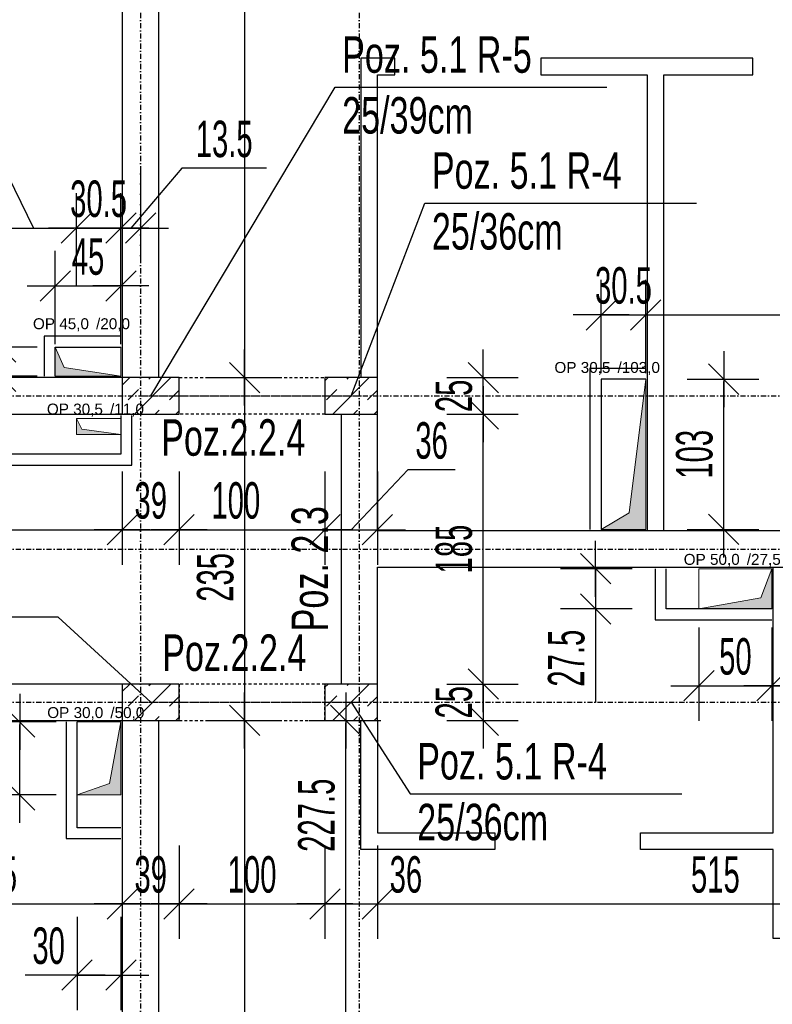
# Model space of a CAD drawing. Header units: millimetres. Extents: x 4959 to 18685, y -2779 to 1721.
# Tile 16 of 41: x 7269 to 7785, y -201 to 474. Entities that reach past the tile are written whole.
import ezdxf

# ---------------------------------------------------------------- set-up
doc = ezdxf.new("R2010")
doc.units = ezdxf.units.MM
doc.header["$LTSCALE"] = 10
doc.linetypes.add('MO', pattern=[0.7, 0.35, -0.17, 0.01, -0.17])
doc.linetypes.add('MP', pattern=[0.36, 0.2, -0.16])
for name, color, linetype in [('BA_szr', 1, 'Continuous'), ('BA_txs', 2, 'Continuous'), ('BA_wym', 1, 'Continuous'), ('BD_lpm', 1, 'MP'), ('BD_osm', 1, 'MO'), ('BD_wic', 1, 'Continuous'), ('BD_wig', 3, 'Continuous'), ('BZ_odn', 1, 'Continuous'), ('BZ_txs', 2, 'Continuous')]:
    doc.layers.add(name, color=color, linetype=linetype)
doc.layers.add('Nowe_A-Przebicia_Nr_pióra__1', color=7, linetype='Continuous', lineweight=13)
doc.layers.add('Nowe_A-Przebicia_Nr_pióra__102', color=7, linetype='Continuous', lineweight=5, true_color=0xcccccc)
doc.styles.add('BIKTS', font='bikromsw.shx', dxfattribs={"width": 0.8})
doc.styles.add('BIKWYM', font='bikromsw.shx', dxfattribs={"width": 0.6})
doc.styles.add('STYL_AUTOMATYCZNY_1', font='arial.ttf')
doc.dimstyles.new('BA_KR_100_cm', dxfattribs={"dimtxt": 25, "dimasz": 1.666667, "dimexe": 24, "dimexo": 0, "dimgap": 0, "dimtad": 0, "dimdec": 1, "dimrnd": 0.5, "dimzin": 9, "dimdsep": 46, "dimtxsty": 'BIKWYM', "dimblk": 'WYM-KR', "dimcen": 0, "dimdle": 20, "dimclrd": 256, "dimclre": 256, "dimclrt": 2, "dimadec": 0, "dimazin": 0, "dimtfac": 0.033333, "dimtdec": 1, "dimtmove": 0, "dimatfit": 3, "dimldrblk": 'WYM-KR', "dimfxl": 25, "dimfxlon": 1, "dimtvp": 0.8, "dimtolj": 1, "dimarcsym": 0})
doc.dimstyles.new('BZ_ST_100_cm', dxfattribs={"dimtxt": 25, "dimasz": 1.666667, "dimexe": 24, "dimexo": 0, "dimgap": 0, "dimtad": 0, "dimdec": 1, "dimrnd": 0.5, "dimdsep": 46, "dimtxsty": 'BIKWYM', "dimblk": 'WYM-ST', "dimcen": 0, "dimdle": 20, "dimclrd": 256, "dimclre": 256, "dimclrt": 7, "dimadec": 0, "dimazin": 0, "dimtfac": 0.033333, "dimtdec": 1, "dimtix": 1, "dimtmove": 2, "dimatfit": 3, "dimldrblk": 'WYM-ST', "dimfxl": 25, "dimfxlon": 1, "dimtvp": 0.8, "dimtolj": 1, "dimtzin": 0, "dimarcsym": 0})

# ---------------------------------------------------------------- blocks, each defined once
blk = doc.blocks.new('WYM-ST')
blk.add_hatch(color=256).paths.add_polyline_path([(-13, 2.88), (0, 0), (-13, -2.88)])
blk.add_lwpolyline([(0, 0), (-13, 2.88), (-13, -2.88), (0, 0)])
blk = doc.blocks.new('WYM-KR')
at = {"color": 7, "linetype": 'ByBlock'}
blk.add_line((6.24, 6.24), (-6.24, -6.24), dxfattribs=at)
at = {"linetype": 'ByBlock'}
blk.add_line((11.52, 0), (-11.52, 0), dxfattribs=at)
blk = doc.blocks.new('*D226')
at = {"layer": 'BA_wym', "lineweight": -2}
for p, q in [((7144.95, -91.84), (7144.95, -155.84)), ((7339.45, -91.84), (7339.45, -155.84)), ((7146.61, -131.84), (7337.78, -131.84))]:
    blk.add_line(p, q, dxfattribs=at)
at = {"layer": 'Defpoints', "color": 0}
for p in [(7144.95, -6.15), (7339.45, -6.15), (7339.45, -131.84)]:
    blk.add_point(p, dxfattribs=at)
at = {"layer": 'BA_wym', "lineweight": -2, "xscale": 1.666666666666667, "yscale": 1.666666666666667, "zscale": 1.666666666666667, "rotation": 180}
blk.add_blockref('WYM-KR', (7144.95, -131.84), dxfattribs=at)
at = {"layer": 'BA_wym', "lineweight": -2, "xscale": 1.666666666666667, "yscale": 1.666666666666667, "zscale": 1.666666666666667}
blk.add_blockref('WYM-KR', (7339.45, -131.84), dxfattribs=at)
at = {"layer": 'BA_wym', "color": 2, "insert": (7242.2, -111.84), "char_height": 25, "attachment_point": 5, "style": 'BIKWYM'}
blk.add_mtext('\\A1;194.5', dxfattribs=at)
blk = doc.blocks.new('*D227')
at = {"layer": 'BA_wym', "lineweight": -2}
for p, q in [((7339.45, -91.84), (7339.45, -155.84)), ((7378.45, -91.84), (7378.45, -155.84)), ((7341.11, -131.84), (7376.78, -131.84))]:
    blk.add_line(p, q, dxfattribs=at)
at = {"layer": 'Defpoints', "color": 0}
for p in [(7339.45, -6.15), (7378.45, -6.15), (7378.45, -131.84)]:
    blk.add_point(p, dxfattribs=at)
at = {"layer": 'BA_wym', "lineweight": -2, "xscale": 1.666666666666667, "yscale": 1.666666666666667, "zscale": 1.666666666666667, "rotation": 180}
blk.add_blockref('WYM-KR', (7339.45, -131.84), dxfattribs=at)
at = {"layer": 'BA_wym', "lineweight": -2, "xscale": 1.666666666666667, "yscale": 1.666666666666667, "zscale": 1.666666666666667}
blk.add_blockref('WYM-KR', (7378.45, -131.84), dxfattribs=at)
at = {"layer": 'BA_wym', "color": 2, "insert": (7358.95, -111.84), "char_height": 25, "attachment_point": 5, "style": 'BIKWYM'}
blk.add_mtext('\\A1;39', dxfattribs=at)
blk = doc.blocks.new('*D228')
at = {"layer": 'BA_wym', "lineweight": -2}
for p, q in [((7378.45, -91.84), (7378.45, -155.84)), ((7478.45, -91.84), (7478.45, -155.84)), ((7380.11, -131.84), (7476.78, -131.84))]:
    blk.add_line(p, q, dxfattribs=at)
at = {"layer": 'Defpoints', "color": 0}
for p in [(7378.45, -6.15), (7478.45, -6.15), (7478.45, -131.84)]:
    blk.add_point(p, dxfattribs=at)
at = {"layer": 'BA_wym', "lineweight": -2, "xscale": 1.666666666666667, "yscale": 1.666666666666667, "zscale": 1.666666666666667, "rotation": 180}
blk.add_blockref('WYM-KR', (7378.45, -131.84), dxfattribs=at)
at = {"layer": 'BA_wym', "lineweight": -2, "xscale": 1.666666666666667, "yscale": 1.666666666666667, "zscale": 1.666666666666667}
blk.add_blockref('WYM-KR', (7478.45, -131.84), dxfattribs=at)
at = {"layer": 'BA_wym', "color": 2, "insert": (7428.45, -111.84), "char_height": 25, "attachment_point": 5, "style": 'BIKWYM'}
blk.add_mtext('\\A1;100', dxfattribs=at)
blk = doc.blocks.new('*D229')
at = {"layer": 'BA_wym', "lineweight": -2}
for p, q in [((7478.45, -91.84), (7478.45, -155.84)), ((7514.45, -91.84), (7514.45, -155.84)), ((7476.78, -131.84), (7475.11, -131.84)), ((7478.45, -131.84), (7514.45, -131.84)), ((7516.11, -131.84), (7550.16, -131.84))]:
    blk.add_line(p, q, dxfattribs=at)
at = {"layer": 'Defpoints', "color": 0}
for p in [(7478.45, -6.15), (7514.45, -6.15), (7514.45, -131.84)]:
    blk.add_point(p, dxfattribs=at)
at = {"layer": 'BA_wym', "lineweight": -2, "xscale": 1.666666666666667, "yscale": 1.666666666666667, "zscale": 1.666666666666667}
blk.add_blockref('WYM-KR', (7478.45, -131.84), dxfattribs=at)
at = {"layer": 'BA_wym', "lineweight": -2, "xscale": 1.666666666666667, "yscale": 1.666666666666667, "zscale": 1.666666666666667, "rotation": 180}
blk.add_blockref('WYM-KR', (7514.45, -131.84), dxfattribs=at)
at = {"layer": 'BA_wym', "color": 2, "insert": (7533.97, -111.84), "char_height": 25, "attachment_point": 5, "style": 'BIKWYM'}
blk.add_mtext('\\A1;36', dxfattribs=at)
blk = doc.blocks.new('*D230')
at = {"layer": 'BA_wym', "lineweight": -2}
for p, q in [((7514.45, -91.84), (7514.45, -155.84)), ((8029.45, -91.84), (8029.45, -155.84)), ((7516.11, -131.84), (8027.78, -131.84))]:
    blk.add_line(p, q, dxfattribs=at)
at = {"layer": 'Defpoints', "color": 0}
for p in [(7514.45, -6.15), (8029.45, -10.71), (8029.45, -131.84)]:
    blk.add_point(p, dxfattribs=at)
at = {"layer": 'BA_wym', "lineweight": -2, "xscale": 1.666666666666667, "yscale": 1.666666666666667, "zscale": 1.666666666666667, "rotation": 180}
blk.add_blockref('WYM-KR', (7514.45, -131.84), dxfattribs=at)
at = {"layer": 'BA_wym', "lineweight": -2, "xscale": 1.666666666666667, "yscale": 1.666666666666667, "zscale": 1.666666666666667}
blk.add_blockref('WYM-KR', (8029.45, -131.84), dxfattribs=at)
at = {"layer": 'BA_wym', "color": 2, "insert": (7746.23, -111.84), "char_height": 25, "attachment_point": 5, "style": 'BIKWYM'}
blk.add_mtext('\\A1;515', dxfattribs=at)
blk = doc.blocks.new('*D238')
at = {"layer": 'BA_wym', "lineweight": -2}
for p, q in [((7102.95, 164.54), (7102.95, 100.54)), ((7339.45, 164.54), (7339.45, 100.54)), ((7104.61, 124.54), (7337.78, 124.54))]:
    blk.add_line(p, q, dxfattribs=at)
at = {"layer": 'Defpoints', "color": 0}
for p in [(7102.95, 203.85), (7339.45, 203.85), (7339.45, 124.54)]:
    blk.add_point(p, dxfattribs=at)
at = {"layer": 'BA_wym', "lineweight": -2, "xscale": 1.666666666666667, "yscale": 1.666666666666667, "zscale": 1.666666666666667, "rotation": 180}
blk.add_blockref('WYM-KR', (7102.95, 124.54), dxfattribs=at)
at = {"layer": 'BA_wym', "lineweight": -2, "xscale": 1.666666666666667, "yscale": 1.666666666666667, "zscale": 1.666666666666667}
blk.add_blockref('WYM-KR', (7339.45, 124.54), dxfattribs=at)
at = {"layer": 'BA_wym', "color": 2, "insert": (7221.2, 144.54), "char_height": 25, "attachment_point": 5, "style": 'BIKWYM'}
blk.add_mtext('\\A1;236.5', dxfattribs=at)
blk = doc.blocks.new('*D239')
at = {"layer": 'BA_wym', "lineweight": -2}
for p, q in [((7339.45, 164.54), (7339.45, 100.54)), ((7378.45, 164.54), (7378.45, 100.54)), ((7341.11, 124.54), (7376.78, 124.54))]:
    blk.add_line(p, q, dxfattribs=at)
at = {"layer": 'Defpoints', "color": 0}
for p in [(7339.45, 203.85), (7378.45, 203.85), (7378.45, 124.54)]:
    blk.add_point(p, dxfattribs=at)
at = {"layer": 'BA_wym', "lineweight": -2, "xscale": 1.666666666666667, "yscale": 1.666666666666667, "zscale": 1.666666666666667, "rotation": 180}
blk.add_blockref('WYM-KR', (7339.45, 124.54), dxfattribs=at)
at = {"layer": 'BA_wym', "lineweight": -2, "xscale": 1.666666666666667, "yscale": 1.666666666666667, "zscale": 1.666666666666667}
blk.add_blockref('WYM-KR', (7378.45, 124.54), dxfattribs=at)
at = {"layer": 'BA_wym', "color": 2, "insert": (7358.95, 144.54), "char_height": 25, "attachment_point": 5, "style": 'BIKWYM'}
blk.add_mtext('\\A1;39', dxfattribs=at)
blk = doc.blocks.new('*D240')
at = {"layer": 'BA_wym', "lineweight": -2}
for p, q in [((7378.45, 164.54), (7378.45, 100.54)), ((7478.45, 164.54), (7478.45, 100.54)), ((7380.11, 124.54), (7476.78, 124.54))]:
    blk.add_line(p, q, dxfattribs=at)
at = {"layer": 'Defpoints', "color": 0}
for p in [(7378.45, 203.85), (7478.45, 203.85), (7478.45, 124.54)]:
    blk.add_point(p, dxfattribs=at)
at = {"layer": 'BA_wym', "lineweight": -2, "xscale": 1.666666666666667, "yscale": 1.666666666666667, "zscale": 1.666666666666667, "rotation": 180}
blk.add_blockref('WYM-KR', (7378.45, 124.54), dxfattribs=at)
at = {"layer": 'BA_wym', "lineweight": -2, "xscale": 1.666666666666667, "yscale": 1.666666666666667, "zscale": 1.666666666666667}
blk.add_blockref('WYM-KR', (7478.45, 124.54), dxfattribs=at)
at = {"layer": 'BA_wym', "color": 2, "insert": (7417.31, 144.54), "char_height": 25, "attachment_point": 5, "style": 'BIKWYM'}
blk.add_mtext('\\A1;100', dxfattribs=at)
blk = doc.blocks.new('*D241')
at = {"layer": 'BA_wym', "lineweight": -2}
for p, q in [((7478.45, 164.54), (7478.45, 100.54)), ((7535.4, 165.63), (7496.45, 124.54)), ((7514.45, 164.54), (7514.45, 100.54)), ((7567.78, 165.63), (7535.4, 165.63)), ((7476.78, 124.54), (7475.11, 124.54)), ((7478.45, 124.54), (7514.45, 124.54)), ((7516.11, 124.54), (7517.78, 124.54))]:
    blk.add_line(p, q, dxfattribs=at)
at = {"layer": 'Defpoints', "color": 0}
for p in [(7478.45, 203.85), (7514.45, 203.85), (7514.45, 124.54)]:
    blk.add_point(p, dxfattribs=at)
at = {"layer": 'BA_wym', "lineweight": -2, "xscale": 1.666666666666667, "yscale": 1.666666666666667, "zscale": 1.666666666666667}
blk.add_blockref('WYM-KR', (7478.45, 124.54), dxfattribs=at)
at = {"layer": 'BA_wym', "lineweight": -2, "xscale": 1.666666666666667, "yscale": 1.666666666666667, "zscale": 1.666666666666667, "rotation": 180}
blk.add_blockref('WYM-KR', (7514.45, 124.54), dxfattribs=at)
at = {"layer": 'BA_wym', "color": 2, "insert": (7551.59, 185.63), "char_height": 25, "attachment_point": 5, "style": 'BIKWYM'}
blk.add_mtext('\\A1;36', dxfattribs=at)
blk = doc.blocks.new('*D250')
at = {"layer": 'BA_wym', "lineweight": -2}
for p, q in [((7398.32, 1043.85), (7447.32, 1043.85)), ((7423.32, 1042.19), (7423.32, 230.52)), ((7398.32, 228.85), (7447.32, 228.85))]:
    blk.add_line(p, q, dxfattribs=at)
at = {"layer": 'Defpoints', "color": 0}
for p in [(7364.45, 1043.85), (7383.32, 228.85), (7423.32, 228.85)]:
    blk.add_point(p, dxfattribs=at)
at = {"layer": 'BA_wym', "lineweight": -2, "xscale": 1.666666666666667, "yscale": 1.666666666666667, "zscale": 1.666666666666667}
for p, rotation in [((7423.32, 1043.85), 90), ((7423.32, 228.85), 270)]:
    blk.add_blockref('WYM-KR', p, dxfattribs=dict(at, rotation=rotation))
at = {"layer": 'BA_wym', "color": 2, "insert": (7403.32, 636.35), "char_height": 25, "attachment_point": 5, "rotation": 90, "style": 'BIKWYM'}
blk.add_mtext('\\A1;815', dxfattribs=at)
blk = doc.blocks.new('*D251')
at = {"layer": 'BA_wym', "lineweight": -2}
for p, q in [((7398.32, -6.15), (7447.32, -6.15)), ((7423.32, -7.81), (7423.32, -729.48)), ((7398.32, -731.15), (7447.32, -731.15))]:
    blk.add_line(p, q, dxfattribs=at)
at = {"layer": 'Defpoints', "color": 0}
for p in [(7383.32, -6.15), (7383.32, -731.15), (7423.32, -731.15)]:
    blk.add_point(p, dxfattribs=at)
at = {"layer": 'BA_wym', "lineweight": -2, "xscale": 1.666666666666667, "yscale": 1.666666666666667, "zscale": 1.666666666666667}
for p, rotation in [((7423.32, -6.15), 90), ((7423.32, -731.15), 270)]:
    blk.add_blockref('WYM-KR', p, dxfattribs=dict(at, rotation=rotation))
at = {"layer": 'BA_wym', "color": 2, "insert": (7403.32, -368.65), "char_height": 25, "attachment_point": 5, "rotation": 90, "style": 'BIKWYM'}
blk.add_mtext('\\A1;725', dxfattribs=at)
blk = doc.blocks.new('*D252')
at = {"layer": 'BA_wym', "lineweight": -2}
for p, q in [((7398.32, 228.85), (7447.32, 228.85)), ((7423.32, 227.19), (7423.32, -4.48)), ((7398.32, -6.15), (7447.32, -6.15))]:
    blk.add_line(p, q, dxfattribs=at)
at = {"layer": 'Defpoints', "color": 0}
for p in [(7383.32, 228.85), (7383.32, -6.15), (7423.32, -6.15)]:
    blk.add_point(p, dxfattribs=at)
at = {"layer": 'BA_wym', "lineweight": -2, "xscale": 1.666666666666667, "yscale": 1.666666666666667, "zscale": 1.666666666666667}
for p, rotation in [((7423.32, 228.85), 90), ((7423.32, -6.15), 270)]:
    blk.add_blockref('WYM-KR', p, dxfattribs=dict(at, rotation=rotation))
at = {"layer": 'BA_wym', "color": 2, "insert": (7403.32, 91.94), "char_height": 25, "attachment_point": 5, "rotation": 90, "style": 'BIKWYM'}
blk.add_mtext('\\A1;235', dxfattribs=at)
blk = doc.blocks.new('*D253')
at = {"layer": 'BA_wym', "lineweight": -2}
for p, q in [((7586.96, 230.52), (7586.96, 232.19)), ((7561.96, 228.85), (7610.96, 228.85)), ((7586.96, 203.85), (7586.96, 228.85)), ((7561.96, 203.85), (7610.96, 203.85)), ((7586.96, 202.19), (7586.96, 200.52))]:
    blk.add_line(p, q, dxfattribs=at)
at = {"layer": 'Defpoints', "color": 0}
for p in [(7514.45, 228.85), (7586.96, 228.85), (7514.45, 203.85)]:
    blk.add_point(p, dxfattribs=at)
at = {"layer": 'BA_wym', "lineweight": -2, "xscale": 1.666666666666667, "yscale": 1.666666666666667, "zscale": 1.666666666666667}
for p, rotation in [((7586.96, 228.85), 270), ((7586.96, 203.85), 90)]:
    blk.add_blockref('WYM-KR', p, dxfattribs=dict(at, rotation=rotation))
at = {"layer": 'BA_wym', "color": 2, "insert": (7566.96, 216.35), "char_height": 25, "attachment_point": 5, "rotation": 90, "style": 'BIKWYM'}
blk.add_mtext('\\A1;25', dxfattribs=at)
blk = doc.blocks.new('*D254')
at = {"layer": 'BA_wym', "lineweight": -2}
for p, q in [((7561.96, 203.85), (7610.96, 203.85)), ((7586.96, 20.52), (7586.96, 202.19)), ((7561.96, 18.85), (7610.96, 18.85))]:
    blk.add_line(p, q, dxfattribs=at)
at = {"layer": 'Defpoints', "color": 0}
for p in [(7514.45, 203.85), (7586.96, 203.85), (7514.45, 18.85)]:
    blk.add_point(p, dxfattribs=at)
at = {"layer": 'BA_wym', "lineweight": -2, "xscale": 1.666666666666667, "yscale": 1.666666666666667, "zscale": 1.666666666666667}
for p, rotation in [((7586.96, 203.85), 90), ((7586.96, 18.85), 270)]:
    blk.add_blockref('WYM-KR', p, dxfattribs=dict(at, rotation=rotation))
at = {"layer": 'BA_wym', "color": 2, "insert": (7566.96, 111.35), "char_height": 25, "attachment_point": 5, "rotation": 90, "style": 'BIKWYM'}
blk.add_mtext('\\A1;185', dxfattribs=at)
blk = doc.blocks.new('*D255')
at = {"layer": 'BA_wym', "lineweight": -2}
for p, q in [((7586.96, 20.52), (7586.96, 22.19)), ((7561.96, 18.85), (7610.96, 18.85)), ((7586.96, 18.85), (7586.96, -6.15)), ((7561.96, -6.15), (7610.96, -6.15)), ((7586.96, -7.81), (7586.96, -9.48))]:
    blk.add_line(p, q, dxfattribs=at)
at = {"layer": 'Defpoints', "color": 0}
for p in [(7514.45, 18.85), (7514.45, -6.15), (7586.96, -6.15)]:
    blk.add_point(p, dxfattribs=at)
at = {"layer": 'BA_wym', "lineweight": -2, "xscale": 1.666666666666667, "yscale": 1.666666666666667, "zscale": 1.666666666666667}
for p, rotation in [((7586.96, 18.85), 270), ((7586.96, -6.15), 90)]:
    blk.add_blockref('WYM-KR', p, dxfattribs=dict(at, rotation=rotation))
at = {"layer": 'BA_wym', "color": 2, "insert": (7566.96, 6.35), "char_height": 25, "attachment_point": 5, "rotation": 90, "style": 'BIKWYM'}
blk.add_mtext('\\A1;25', dxfattribs=at)
blk = doc.blocks.new('*D266')
at = {"layer": 'BA_wym', "lineweight": -2}
for p, q in [((7467.7, -6.15), (7516.7, -6.15)), ((7492.7, -232.03), (7492.7, -7.81)), ((7467.7, -233.7), (7516.7, -233.7))]:
    blk.add_line(p, q, dxfattribs=at)
at = {"layer": 'Defpoints', "color": 0}
for p in [(7452.7, -6.15), (7492.7, -6.15), (7441.95, -233.7)]:
    blk.add_point(p, dxfattribs=at)
at = {"layer": 'BA_wym', "lineweight": -2, "xscale": 1.666666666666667, "yscale": 1.666666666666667, "zscale": 1.666666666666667}
for p, rotation in [((7492.7, -6.15), 90), ((7492.7, -233.7), 270)]:
    blk.add_blockref('WYM-KR', p, dxfattribs=dict(at, rotation=rotation))
at = {"layer": 'BA_wym', "color": 2, "insert": (7472.7, -71.12), "char_height": 25, "attachment_point": 5, "rotation": 90, "style": 'BIKWYM'}
blk.add_mtext('\\A1;227.5', dxfattribs=at)
blk = doc.blocks.new('*D271')
at = {"layer": 'BA_wym', "lineweight": -2}
for p, q in [((7308.45, -140.7), (7308.45, -204.7)), ((7338.45, -140.7), (7338.45, -204.7)), ((7306.78, -180.7), (7272.73, -180.7)), ((7308.45, -180.7), (7338.45, -180.7)), ((7340.11, -180.7), (7341.78, -180.7))]:
    blk.add_line(p, q, dxfattribs=at)
at = {"layer": 'Defpoints', "color": 0}
for p in [(7308.45, -57.15), (7338.45, -57.15), (7338.45, -180.7)]:
    blk.add_point(p, dxfattribs=at)
at = {"layer": 'BA_wym', "lineweight": -2, "xscale": 1.666666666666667, "yscale": 1.666666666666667, "zscale": 1.666666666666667}
blk.add_blockref('WYM-KR', (7308.45, -180.7), dxfattribs=at)
at = {"layer": 'BA_wym', "lineweight": -2, "xscale": 1.666666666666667, "yscale": 1.666666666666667, "zscale": 1.666666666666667, "rotation": 180}
blk.add_blockref('WYM-KR', (7338.45, -180.7), dxfattribs=at)
at = {"layer": 'BA_wym', "color": 2, "insert": (7288.92, -160.7), "char_height": 25, "attachment_point": 5, "style": 'BIKWYM'}
blk.add_mtext('\\A1;30', dxfattribs=at)
blk = doc.blocks.new('*D273')
at = {"layer": 'BA_wym', "lineweight": -2}
for p, q in [((7294.09, -7.15), (7245.09, -7.15)), ((7269.09, -55.48), (7269.09, -8.81)), ((7294.09, -57.15), (7245.09, -57.15))]:
    blk.add_line(p, q, dxfattribs=at)
at = {"layer": 'Defpoints', "color": 0}
for p in [(7269.09, -7.15), (7309.09, -7.15), (7309.09, -57.15)]:
    blk.add_point(p, dxfattribs=at)
at = {"layer": 'BA_wym', "lineweight": -2, "xscale": 1.666666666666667, "yscale": 1.666666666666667, "zscale": 1.666666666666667}
for p, rotation in [((7269.09, -7.15), 90), ((7269.09, -57.15), 270)]:
    blk.add_blockref('WYM-KR', p, dxfattribs=dict(at, rotation=rotation))
at = {"layer": 'BA_wym', "color": 2, "insert": (7249.09, -32.15), "char_height": 25, "attachment_point": 5, "rotation": 90, "style": 'BIKWYM'}
blk.add_mtext('\\A1;50', dxfattribs=at)
blk = doc.blocks.new('*D296')
at = {"layer": 'BA_wym', "lineweight": -2}
for p, q in [((7726.91, 227.81), (7775.91, 227.81)), ((7751.91, 126.52), (7751.91, 226.15)), ((7726.91, 124.85), (7775.91, 124.85))]:
    blk.add_line(p, q, dxfattribs=at)
at = {"layer": 'Defpoints', "color": 0}
for p in [(7698.44, 227.81), (7751.91, 227.81), (7698.44, 124.85)]:
    blk.add_point(p, dxfattribs=at)
at = {"layer": 'BA_wym', "lineweight": -2, "xscale": 1.666666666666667, "yscale": 1.666666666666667, "zscale": 1.666666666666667}
for p, rotation in [((7751.91, 227.81), 90), ((7751.91, 124.85), 270)]:
    blk.add_blockref('WYM-KR', p, dxfattribs=dict(at, rotation=rotation))
at = {"layer": 'BA_wym', "color": 2, "insert": (7731.91, 176.33), "char_height": 25, "attachment_point": 5, "rotation": 90, "style": 'BIKWYM'}
blk.add_mtext('\\A1;103', dxfattribs=at)
blk = doc.blocks.new('*D297')
at = {"layer": 'BA_wym', "lineweight": -2}
for p, q in [((7689.07, 97.85), (7640.07, 97.85)), ((7664.07, 99.52), (7664.07, 101.19)), ((7664.07, 97.85), (7664.07, 70.35)), ((7689.07, 70.35), (7640.07, 70.35)), ((7664.07, 68.68), (7664.07, 6.07))]:
    blk.add_line(p, q, dxfattribs=at)
at = {"layer": 'Defpoints', "color": 0}
for p in [(7734.96, 97.85), (7664.07, 70.35), (7734.96, 70.35)]:
    blk.add_point(p, dxfattribs=at)
at = {"layer": 'BA_wym', "lineweight": -2, "xscale": 1.666666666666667, "yscale": 1.666666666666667, "zscale": 1.666666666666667}
for p, rotation in [((7664.07, 97.85), 270), ((7664.07, 70.35), 90)]:
    blk.add_blockref('WYM-KR', p, dxfattribs=dict(at, rotation=rotation))
at = {"layer": 'BA_wym', "color": 2, "insert": (7644.07, 36.54), "char_height": 25, "attachment_point": 5, "rotation": 90, "style": 'BIKWYM'}
blk.add_mtext('\\A1;27.5', dxfattribs=at)
blk = doc.blocks.new('*D298')
at = {"layer": 'BA_wym', "lineweight": -2}
for p, q in [((7734.96, 57.62), (7734.96, -6.38)), ((7784.95, 57.62), (7784.95, -6.38)), ((7736.63, 17.62), (7783.28, 17.62))]:
    blk.add_line(p, q, dxfattribs=at)
at = {"layer": 'Defpoints', "color": 0}
for p in [(7734.96, 70.35), (7784.95, 70.35), (7784.95, 17.62)]:
    blk.add_point(p, dxfattribs=at)
at = {"layer": 'BA_wym', "lineweight": -2, "xscale": 1.666666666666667, "yscale": 1.666666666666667, "zscale": 1.666666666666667}
for p, rotation in [((7734.96, 17.62), 180), ((7784.95, 17.62), 360)]:
    blk.add_blockref('WYM-KR', p, dxfattribs=dict(at, rotation=rotation))
at = {"layer": 'BA_wym', "color": 2, "insert": (7759.95, 37.62), "char_height": 25, "attachment_point": 5, "style": 'BIKWYM'}
blk.add_mtext('\\A1;50', dxfattribs=at)
blk = doc.blocks.new('*D299')
at = {"layer": 'BA_wym', "lineweight": -2}
for p, q in [((7784.95, 57.62), (7784.95, -6.38)), ((8029.45, 57.62), (8029.45, -6.38)), ((7786.61, 17.62), (8027.78, 17.62))]:
    blk.add_line(p, q, dxfattribs=at)
at = {"layer": 'Defpoints', "color": 0}
for p in [(8029.45, 98.85), (7784.95, 70.35), (8029.45, 17.62)]:
    blk.add_point(p, dxfattribs=at)
at = {"layer": 'BA_wym', "lineweight": -2, "xscale": 1.666666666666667, "yscale": 1.666666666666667, "zscale": 1.666666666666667}
for p, rotation in [((7784.95, 17.62), 180), ((8029.45, 17.62), 360)]:
    blk.add_blockref('WYM-KR', p, dxfattribs=dict(at, rotation=rotation))
at = {"layer": 'BA_wym', "color": 2, "insert": (7907.2, 37.62), "char_height": 25, "attachment_point": 5, "style": 'BIKWYM'}
blk.add_mtext('\\A1;244.5', dxfattribs=at)
blk = doc.blocks.new('*D300')
at = {"layer": 'BA_wym', "lineweight": -2}
for p, q in [((7667.94, 231.88), (7667.94, 295.88)), ((7698.44, 231.88), (7698.44, 295.88)), ((7666.28, 271.88), (7664.61, 271.88)), ((7667.94, 271.88), (7698.44, 271.88)), ((7700.11, 271.88), (7701.78, 271.88))]:
    blk.add_line(p, q, dxfattribs=at)
at = {"layer": 'Defpoints', "color": 0}
for p in [(7698.44, 271.88), (7667.94, 227.81), (7698.44, 227.81)]:
    blk.add_point(p, dxfattribs=at)
at = {"layer": 'BA_wym', "lineweight": -2, "xscale": 1.666666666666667, "yscale": 1.666666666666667, "zscale": 1.666666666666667}
blk.add_blockref('WYM-KR', (7667.94, 271.88), dxfattribs=at)
at = {"layer": 'BA_wym', "lineweight": -2, "xscale": 1.666666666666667, "yscale": 1.666666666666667, "zscale": 1.666666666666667, "rotation": 180}
blk.add_blockref('WYM-KR', (7698.44, 271.88), dxfattribs=at)
at = {"layer": 'BA_wym', "color": 2, "insert": (7683.19, 291.88), "char_height": 25, "attachment_point": 5, "style": 'BIKWYM'}
blk.add_mtext('\\A1;30.5', dxfattribs=at)
blk = doc.blocks.new('*D301')
at = {"layer": 'BA_wym', "lineweight": -2}
for p, q in [((7698.44, 231.88), (7698.44, 295.88)), ((8029.45, 231.88), (8029.45, 295.88)), ((7700.11, 271.88), (8027.78, 271.88))]:
    blk.add_line(p, q, dxfattribs=at)
at = {"layer": 'Defpoints', "color": 0}
for p in [(8029.45, 271.88), (7698.44, 227.81), (8029.45, 221.35)]:
    blk.add_point(p, dxfattribs=at)
at = {"layer": 'BA_wym', "lineweight": -2, "xscale": 1.666666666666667, "yscale": 1.666666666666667, "zscale": 1.666666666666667}
for p, rotation in [((7698.44, 271.88), 180), ((8029.45, 271.88), 360)]:
    blk.add_blockref('WYM-KR', p, dxfattribs=dict(at, rotation=rotation))
at = {"layer": 'BA_wym', "color": 2, "insert": (7863.94, 291.88), "char_height": 25, "attachment_point": 5, "style": 'BIKWYM'}
blk.add_mtext('\\A1;331', dxfattribs=at)
blk = doc.blocks.new('*D302')
at = {"layer": 'BA_wym', "lineweight": -2}
for p, q in [((7293.45, 251.72), (7293.45, 315.72)), ((7338.45, 251.72), (7338.45, 315.72)), ((7295.11, 291.72), (7336.78, 291.72))]:
    blk.add_line(p, q, dxfattribs=at)
at = {"layer": 'Defpoints', "color": 0}
for p in [(7338.45, 291.72), (7293.45, 249.85), (7338.45, 249.85)]:
    blk.add_point(p, dxfattribs=at)
at = {"layer": 'BA_wym', "lineweight": -2, "xscale": 1.666666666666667, "yscale": 1.666666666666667, "zscale": 1.666666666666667, "rotation": 180}
blk.add_blockref('WYM-KR', (7293.45, 291.72), dxfattribs=at)
at = {"layer": 'BA_wym', "lineweight": -2, "xscale": 1.666666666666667, "yscale": 1.666666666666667, "zscale": 1.666666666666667}
blk.add_blockref('WYM-KR', (7338.45, 291.72), dxfattribs=at)
at = {"layer": 'BA_wym', "color": 2, "insert": (7315.95, 311.72), "char_height": 25, "attachment_point": 5, "style": 'BIKWYM'}
blk.add_mtext('\\A1;45', dxfattribs=at)
blk = doc.blocks.new('*D304')
at = {"layer": 'BA_wym', "lineweight": -2}
for p, q in [((7225.45, 375.78), (7256.88, 375.78)), ((7256.88, 375.78), (7278.45, 331.33)), ((7248.95, 291.33), (7248.95, 355.33)), ((7307.95, 291.33), (7307.95, 355.33)), ((7250.61, 331.33), (7306.28, 331.33))]:
    blk.add_line(p, q, dxfattribs=at)
at = {"layer": 'Defpoints', "color": 0}
for p in [(7307.95, 331.33), (7248.95, 189.63), (7307.95, 189.88)]:
    blk.add_point(p, dxfattribs=at)
at = {"layer": 'BA_wym', "lineweight": -2, "xscale": 1.666666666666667, "yscale": 1.666666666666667, "zscale": 1.666666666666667, "rotation": 180}
blk.add_blockref('WYM-KR', (7248.95, 331.33), dxfattribs=at)
at = {"layer": 'BA_wym', "lineweight": -2, "xscale": 1.666666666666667, "yscale": 1.666666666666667, "zscale": 1.666666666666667}
blk.add_blockref('WYM-KR', (7307.95, 331.33), dxfattribs=at)
at = {"layer": 'BA_wym', "color": 2, "insert": (7241.16, 395.78), "char_height": 25, "attachment_point": 5, "style": 'BIKWYM'}
blk.add_mtext('\\A1;59', dxfattribs=at)
blk = doc.blocks.new('*D305')
at = {"layer": 'BA_wym', "lineweight": -2}
for p, q in [((7307.95, 291.33), (7307.95, 355.33)), ((7338.45, 291.33), (7338.45, 355.33)), ((7306.28, 331.33), (7304.61, 331.33)), ((7307.95, 331.33), (7338.45, 331.33)), ((7340.11, 331.33), (7341.78, 331.33))]:
    blk.add_line(p, q, dxfattribs=at)
at = {"layer": 'Defpoints', "color": 0}
for p in [(7338.45, 331.33), (7338.45, 200.88), (7307.95, 189.88)]:
    blk.add_point(p, dxfattribs=at)
at = {"layer": 'BA_wym', "lineweight": -2, "xscale": 1.666666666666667, "yscale": 1.666666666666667, "zscale": 1.666666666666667}
blk.add_blockref('WYM-KR', (7307.95, 331.33), dxfattribs=at)
at = {"layer": 'BA_wym', "lineweight": -2, "xscale": 1.666666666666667, "yscale": 1.666666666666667, "zscale": 1.666666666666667, "rotation": 180}
blk.add_blockref('WYM-KR', (7338.45, 331.33), dxfattribs=at)
at = {"layer": 'BA_wym', "color": 2, "insert": (7323.2, 351.33), "char_height": 25, "attachment_point": 5, "style": 'BIKWYM'}
blk.add_mtext('\\A1;30.5', dxfattribs=at)
blk = doc.blocks.new('*D306')
at = {"layer": 'BA_wym', "lineweight": -2}
for p, q in [((7380.28, 372.33), (7345.2, 331.33)), ((7351.95, 371.33), (7351.95, 307.33)), ((7438.38, 372.33), (7380.28, 372.33)), ((7338.45, 291.33), (7338.45, 355.33)), ((7336.78, 331.33), (7335.11, 331.33)), ((7338.45, 331.33), (7351.95, 331.33)), ((7353.61, 331.33), (7355.28, 331.33))]:
    blk.add_line(p, q, dxfattribs=at)
at = {"layer": 'Defpoints', "color": 0}
for p in [(7351.95, 421.27), (7351.95, 331.33), (7338.45, 200.88)]:
    blk.add_point(p, dxfattribs=at)
at = {"layer": 'BA_wym', "lineweight": -2, "xscale": 1.666666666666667, "yscale": 1.666666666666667, "zscale": 1.666666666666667}
blk.add_blockref('WYM-KR', (7338.45, 331.33), dxfattribs=at)
at = {"layer": 'BA_wym', "lineweight": -2, "xscale": 1.666666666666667, "yscale": 1.666666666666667, "zscale": 1.666666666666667, "rotation": 180}
blk.add_blockref('WYM-KR', (7351.95, 331.33), dxfattribs=at)
at = {"layer": 'BA_wym', "color": 2, "insert": (7409.33, 392.33), "char_height": 25, "attachment_point": 5, "style": 'BIKWYM'}
blk.add_mtext('\\A1;13.5', dxfattribs=at)
blk = doc.blocks.new('*D309')
at = {"layer": 'BA_wym', "lineweight": -2}
for p, q in [((7256.12, 251.52), (7256.12, 285.57)), ((7281.12, 249.85), (7232.12, 249.85)), ((7256.12, 229.85), (7256.12, 249.85)), ((7281.12, 229.85), (7232.12, 229.85)), ((7256.12, 228.19), (7256.12, 226.52))]:
    blk.add_line(p, q, dxfattribs=at)
at = {"layer": 'Defpoints', "color": 0}
for p in [(7256.12, 249.85), (7296.12, 249.85), (7296.12, 229.85)]:
    blk.add_point(p, dxfattribs=at)
at = {"layer": 'BA_wym', "lineweight": -2, "xscale": 1.666666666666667, "yscale": 1.666666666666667, "zscale": 1.666666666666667}
for p, rotation in [((7256.12, 249.85), 270), ((7256.12, 229.85), 90)]:
    blk.add_blockref('WYM-KR', p, dxfattribs=dict(at, rotation=rotation))
at = {"layer": 'BA_wym', "color": 2, "insert": (7236.12, 269.38), "char_height": 25, "attachment_point": 5, "rotation": 90, "style": 'BIKWYM'}
blk.add_mtext('\\A1;20', dxfattribs=at)

msp = doc.modelspace()

# ---------------------------------------------------------------- hatches: boundary and pattern name
at = {"layer": 'BA_szr'}
h = msp.add_hatch(dxfattribs=at)
h.set_pattern_fill('BIK_ZELBET', color=256, scale=100, angle=45, pattern_type=2)
h.set_pattern_definition([(45, (-4274.33, -840), (-14.142136, 14.142136), []), (45, (-4281.402, -832.929), (-14.142136, 14.142136), [10, -10])])
h.paths.add_polyline_path([(7339.45, 203.85), (7378.45, 203.85), (7378.45, 228.85), (7339.45, 228.85)])
h = msp.add_hatch(dxfattribs=at)
h.set_pattern_fill('BIK_ZELBET', color=256, scale=100, angle=45, pattern_type=2)
h.set_pattern_definition([(45, (-4138.331, -840), (-14.142136, 14.142136), []), (45, (-4145.402, -832.929), (-14.142136, 14.142136), [10, -10])])
h.paths.add_polyline_path([(7478.45, 203.85), (7514.45, 203.85), (7514.45, 228.85), (7478.45, 228.85)])
h = msp.add_hatch(dxfattribs=at)
h.set_pattern_fill('BIK_ZELBET', color=256, scale=100, angle=45, pattern_type=2)
h.set_pattern_definition([(45, (-4274.33, -1050), (-14.142136, 14.142136), []), (45, (-4281.402, -1042.929), (-14.142136, 14.142136), [10, -10])])
h.paths.add_polyline_path([(7339.45, -6.15), (7378.45, -6.15), (7378.45, 18.85), (7339.45, 18.85)])
h = msp.add_hatch(dxfattribs=at)
h.set_pattern_fill('BIK_ZELBET', color=256, scale=100, angle=45, pattern_type=2)
h.set_pattern_definition([(45, (-4138.331, -1050), (-14.142136, 14.142136), []), (45, (-4145.402, -1042.929), (-14.142136, 14.142136), [10, -10])])
h.paths.add_polyline_path([(7478.45, -6.15), (7514.45, -6.15), (7514.45, 18.85), (7478.45, 18.85)])
at = {"layer": 'Nowe_A-Przebicia_Nr_pióra__102', "linetype": 'Continuous', "lineweight": 5, "true_color": 0xcccccc}
for points in [[(7338.45, 229.85), (7293.45, 229.85), (7293.45, 249.85), (7299.51, 235.91)], [(7667.94, 124.85), (7698.44, 124.85), (7698.44, 227.81), (7687.12, 136.17)], [(7338.45, 189.88), (7307.95, 189.88), (7307.95, 200.88), (7311.65, 193.58)], [(7734.96, 70.35), (7784.95, 70.35), (7784.95, 97.85), (7777.45, 77.84)], [(7308.45, -57.15), (7338.45, -57.15), (7338.45, -7.15), (7330.62, -49.32)]]:
    msp.add_hatch(color=254, dxfattribs=at).paths.add_polyline_path(points)

# ---------------------------------------------------------------- linework, layer by layer
at = {"layer": 'BD_lpm'}
for points in [[(7478.45, 203.85), (7378.45, 203.85), (7378.45, 228.85), (7478.45, 228.85)], [(7378.45, -6.15), (7478.45, -6.15), (7478.45, 18.85), (7378.45, 18.85)]]:
    msp.add_lwpolyline(points, close=True, dxfattribs=at)
at = {"layer": 'BD_osm', "color": 5}
for p, q in [((7353.45, 216.35), (7503.45, 216.35)), ((7353.45, 6.35), (7503.45, 6.35))]:
    msp.add_line(p, q, dxfattribs=at)
at = {"layer": 'BD_osm'}
for points in [[(7351.95, 1479.85), (7351.95, -1392.6)], [(7501.95, 1479.85), (7501.95, -1392.6)], [(5089.45, 216.35), (8414.45, 216.35)], [(5089.45, 111.35), (8414.45, 111.35)], [(5089.45, 6.35), (8414.45, 6.35)]]:
    msp.add_lwpolyline(points, dxfattribs=at)
at = {"layer": 'BD_wic'}
for points in [[(7514.45, 228.85), (7514.45, 436.35), (7526.45, 436.35), (7526.45, 447.85), (7502.95, 447.85), (7502.95, 228.85)], [(7710.94, 123.85), (7710.94, 436.35), (7771.94, 436.35), (7771.94, 447.85), (7626.45, 447.85), (7626.45, 436.35), (7699.44, 436.35), (7699.44, 123.85)], [(7338.45, 257.35), (7285.95, 257.35), (7285.95, 229.85)], [(7293.45, 229.85), (7293.45, 249.85), (7338.45, 249.85)], [(7660.44, 124.85), (7660.44, 235.31), (7698.44, 235.31)], [(7698.44, 227.81), (7667.94, 227.81), (7667.94, 124.85)], [(7215.45, 202.85), (7215.45, 168.85), (7345.97, 168.85), (7345.97, 202.85)], [(7338.45, 202.85), (7338.47, 176.35), (7222.95, 176.35), (7222.95, 202.85)], [(7797.45, 98.85), (7797.45, -155.66), (7785.95, -155.66), (7785.95, -94.65), (7694.95, -94.65), (7694.95, -83.15), (7785.95, -83.15), (7785.95, 98.85)], [(7704.95, 97.85), (7704.95, 62.85), (7784.95, 62.85)], [(7784.95, 70.35), (7712.45, 70.35), (7712.45, 97.85)], [(7514.45, -6.15), (7514.45, -83.15), (7594.95, -83.15), (7594.95, -94.65), (7502.95, -94.65), (7502.95, -6.15)], [(7300.95, -7.15), (7300.95, -87.15), (7338.45, -87.15)], [(7338.45, -79.65), (7308.45, -79.65), (7308.45, -7.15)]]:
    msp.add_lwpolyline(points, dxfattribs=at)
at = {"layer": 'BD_wig'}
for points in [[(7411.95, 1043.85), (7411.95, 1068.85), (7364.45, 1068.85), (7364.44, 1119.85), (7339.45, 1119.85), (7339.45, 1068.85), (7274.95, 1068.85), (7274.95, 1043.85), (7339.45, 1043.85), (7339.45, 228.85), (7102.95, 228.85), (7102.95, 203.85), (7378.45, 203.85), (7378.45, 228.85), (7364.45, 228.85), (7364.45, 1043.85), (7411.95, 1043.85)], [(8029.45, -38.65), (8054.45, -38.65), (8054.45, 221.35), (8029.45, 221.35), (8029.45, 123.85), (7514.45, 123.85), (7514.45, 228.85), (7478.45, 228.85), (7478.45, 203.85), (7489.45, 203.85), (7489.45, 18.85), (7478.45, 18.85), (7478.45, -6.15), (7514.45, -6.15), (7514.45, 98.85), (8029.45, 98.85), (8029.45, -38.65)], [(7301.95, -756.15), (7431.94, -756.15), (7431.94, -731.15), (7364.45, -731.15), (7364.45, -6.15), (7378.45, -6.15), (7378.45, 18.85), (7144.95, 18.85), (7144.95, -6.15), (7339.45, -6.15), (7339.45, -731.15), (7301.95, -731.15), (7301.95, -756.15)]]:
    msp.add_lwpolyline(points, dxfattribs=at)
for points in [[(7339.45, 203.85), (7378.45, 203.85), (7378.45, 228.85), (7339.45, 228.85)], [(7478.45, 203.85), (7514.45, 203.85), (7514.45, 228.85), (7478.45, 228.85)], [(7339.45, -6.15), (7378.45, -6.15), (7378.45, 18.85), (7339.45, 18.85)], [(7478.45, -6.15), (7514.45, -6.15), (7514.45, 18.85), (7478.45, 18.85)]]:
    msp.add_lwpolyline(points, close=True, dxfattribs=at)
at = {"layer": 'Nowe_A-Przebicia_Nr_pióra__1', "color": 7, "linetype": 'Continuous', "lineweight": 13}
for p, q in [((7299.51, 235.91), (7293.45, 249.85)), ((7293.45, 249.85), (7338.45, 249.85)), ((7293.45, 229.85), (7293.45, 249.85)), ((7338.45, 249.85), (7338.45, 229.85)), ((7338.45, 229.85), (7293.45, 229.85)), ((7338.45, 229.85), (7299.51, 235.91)), ((7667.94, 227.81), (7698.44, 227.81)), ((7667.94, 124.85), (7667.94, 227.81)), ((7687.12, 136.17), (7698.44, 227.81)), ((7698.44, 227.81), (7687.12, 136.17)), ((7698.44, 124.85), (7698.44, 227.81)), ((7311.65, 193.58), (7307.95, 200.88)), ((7307.95, 200.88), (7338.45, 200.88)), ((7307.95, 189.88), (7307.95, 200.88)), ((7338.45, 200.88), (7338.45, 189.88)), ((7338.45, 189.88), (7307.95, 189.88)), ((7338.45, 189.88), (7311.65, 193.58)), ((7667.94, 124.85), (7687.12, 136.17)), ((7687.12, 136.17), (7667.94, 124.85)), ((7667.94, 124.85), (7698.44, 124.85)), ((7784.95, 97.85), (7734.96, 97.85)), ((7734.96, 97.85), (7734.96, 70.35)), ((7777.45, 77.84), (7784.95, 97.85)), ((7784.95, 70.35), (7784.95, 97.85)), ((7734.96, 70.35), (7777.45, 77.84)), ((7734.96, 70.35), (7784.95, 70.35)), ((7338.45, -7.15), (7308.45, -7.15)), ((7308.45, -7.15), (7308.45, -57.15)), ((7330.62, -49.32), (7338.45, -7.15)), ((7338.45, -57.15), (7338.45, -7.15)), ((7308.45, -57.15), (7330.62, -49.32)), ((7308.45, -57.15), (7338.45, -57.15))]:
    msp.add_line(p, q, dxfattribs=at)

# ---------------------------------------------------------------- texts
at = {"layer": 'BA_txs', "style": 'BIKTS', "width": 0.7}
for p in [(7366.14, 175.32), (7366.85, 27.86)]:
    msp.add_text('Poz.2.2.4', height=25, dxfattribs=at).set_placement(p)
msp.add_text('Poz. 2.3', height=25, rotation=90, dxfattribs=at).set_placement((7480.52, 54.91))
at = {"layer": 'BZ_txs', "char_height": 25, "width": 452.0462, "attachment_point": 1, "style": 'BIKTS'}
for s, insert in [('{\\W0.7;Poz. 5.1 R-5\\P\\A1;25/39cm}', (7490.22, 462.84)), ('{\\Fbikromsw.shx|c1;\\W0.7;Poz. 5.1 R-4\\P\\A1;25/36cm}', (7551.77, 383.34)), ('{\\W0.7;Poz. 5.1 R-4\\P\\A1;25/36cm}', (7541.73, -21.6))]:
    msp.add_mtext(s, dxfattribs=dict(at, insert=insert))
at = {"layer": 'Nowe_A-Przebicia_Nr_pióra__1', "color": 7, "lineweight": 13, "style": 'STYL_AUTOMATYCZNY_1'}
for s, p in [(' /20,0', (7318.53, 262.06)), ('OP 45,0', (7278.17, 262.06)), ('OP 30,5', (7635.82, 232.09)), (' /103,0', (7676.18, 232.09)), ('OP 30,5', (7287.73, 203.55)), (' /11,0', (7328.1, 203.55)), ('OP 50,0', (7724.49, 100.52)), (' /27,5', (7764.85, 100.52)), ('OP 30,0', (7287.98, -4.48)), (' /50,0', (7328.35, -4.48))]:
    msp.add_text(s, height=7.5, dxfattribs=at).set_placement(p)

# ---------------------------------------------------------------- dimensions: what is measured, and where the dimension line sits
at = {"layer": 'BA_wym'}
for base, p1, p2, angle, override, picture, middle in [((7423.32, 228.85), (7364.45, 1043.85), (7383.32, 228.85), 90, {"dimatfit": 1}, '*D250', (7403.32, 636.35)), ((8029.45, 271.88), (7698.44, 227.81), (8029.45, 221.35), 180, {"dimtmove": 1, "dimatfit": 1, "dimfxl": 40}, '*D301', (7863.94, 291.88)), ((7256.12, 249.85), (7296.12, 229.85), (7296.12, 249.85), 90, {"dimatfit": 1}, '*D309', (7236.12, 269.38)), ((7751.91, 227.81), (7698.44, 124.85), (7698.44, 227.81), 90, {"dimatfit": 1}, '*D296', (7731.91, 176.33)), ((7586.96, 203.85), (7514.45, 18.85), (7514.45, 203.85), 90, {"dimatfit": 1}, '*D254', (7566.96, 111.35)), ((7664.07, 70.35), (7734.96, 97.85), (7734.96, 70.35), 90, {"dimatfit": 1}, '*D297', (7644.07, 36.54)), ((8029.45, 17.62), (7784.95, 70.35), (8029.45, 98.85), 180, {"dimatfit": 1, "dimfxl": 40}, '*D299', (7907.2, 37.62)), ((7784.95, 17.62), (7734.96, 70.35), (7784.95, 70.35), 180, {"dimatfit": 1, "dimfxl": 40}, '*D298', (7759.95, 37.62)), ((7269.09, -7.15), (7309.09, -57.15), (7309.09, -7.15), 90, {"dimatfit": 1}, '*D273', (7249.09, -32.15)), ((7423.32, -731.15), (7383.32, -6.15), (7383.32, -731.15), 90, {"dimatfit": 1}, '*D251', (7403.32, -368.65))]:
    dim = msp.add_linear_dim(base=base, p1=p1, p2=p2, angle=angle, dimstyle='BA_KR_100_cm', override=override, dxfattribs=at)
    dim.commit()
    dim.dimension.update_dxf_attribs({"geometry": picture, "text_midpoint": middle})
for base, p1, p2, override, picture, middle in [((7351.95, 331.33), (7338.45, 200.88), (7351.95, 421.27), {"dimtmove": 1, "dimatfit": 1, "dimfxl": 40}, '*D306', (7380.28, 372.33)), ((7307.95, 331.33), (7248.95, 189.63), (7307.95, 189.88), {"dimtmove": 1, "dimatfit": 1, "dimfxl": 40}, '*D304', (7256.88, 375.78)), ((7338.45, 331.33), (7307.95, 189.88), (7338.45, 200.88), {"dimtmove": 0, "dimatfit": 1, "dimfxl": 40}, '*D305', (7323.2, 331.33)), ((7339.45, 124.54), (7102.95, 203.85), (7339.45, 203.85), {"dimtmove": 1, "dimatfit": 1, "dimfxl": 40}, '*D238', (7221.2, 124.54)), ((7478.45, 124.54), (7378.45, 203.85), (7478.45, 203.85), {"dimtmove": 1, "dimatfit": 1, "dimfxl": 40}, '*D240', (7417.31, 124.54)), ((7514.45, 124.54), (7478.45, 203.85), (7514.45, 203.85), {"dimtmove": 1, "dimatfit": 1, "dimfxl": 40}, '*D241', (7535.4, 165.63)), ((7514.45, -131.84), (7478.45, -6.15), (7514.45, -6.15), {"dimtmove": 0, "dimatfit": 1, "dimfxl": 40}, '*D229', (7533.97, -131.84)), ((8029.45, -131.84), (7514.45, -6.15), (8029.45, -10.71), {"dimtmove": 1, "dimatfit": 1, "dimfxl": 40}, '*D230', (7746.23, -131.84)), ((7338.45, -180.7), (7308.45, -57.15), (7338.45, -57.15), {"dimatfit": 1, "dimfxl": 40}, '*D271', (7288.92, -180.7))]:
    dim = msp.add_linear_dim(base=base, p1=p1, p2=p2, dimstyle='BA_KR_100_cm', override=override, dxfattribs=at)
    dim.commit()
    dim.dimension.update_dxf_attribs({"geometry": picture, "text_midpoint": middle, "dimtype": 160})
for base, p1, p2, override, picture, middle in [((7338.45, 291.72), (7293.45, 249.85), (7338.45, 249.85), {"dimatfit": 1, "dimfxl": 40}, '*D302', (7315.95, 311.72)), ((7378.45, 124.54), (7339.45, 203.85), (7378.45, 203.85), {"dimtmove": 1, "dimatfit": 1, "dimfxl": 40}, '*D239', (7358.95, 144.54)), ((7339.45, -131.84), (7144.95, -6.15), (7339.45, -6.15), {"dimtmove": 1, "dimatfit": 1, "dimfxl": 40}, '*D226', (7242.2, -111.84)), ((7378.45, -131.84), (7339.45, -6.15), (7378.45, -6.15), {"dimtmove": 1, "dimatfit": 1, "dimfxl": 40}, '*D227', (7358.95, -111.84)), ((7478.45, -131.84), (7378.45, -6.15), (7478.45, -6.15), {"dimtmove": 1, "dimatfit": 1, "dimfxl": 40}, '*D228', (7428.45, -111.84))]:
    dim = msp.add_linear_dim(base=base, p1=p1, p2=p2, dimstyle='BA_KR_100_cm', override=override, dxfattribs=at)
    dim.commit()
    dim.dimension.update_dxf_attribs({"geometry": picture, "text_midpoint": middle})
for base, p1, p2, angle, override, picture, middle in [((7698.44, 271.88), (7667.94, 227.81), (7698.44, 227.81), 180, {"dimatfit": 1, "dimfxl": 40}, '*D300', (7683.19, 271.88)), ((7423.32, -6.15), (7383.32, 228.85), (7383.32, -6.15), 90, {"dimatfit": 1}, '*D252', (7423.32, 91.94)), ((7586.96, 228.85), (7514.45, 203.85), (7514.45, 228.85), 90, {"dimatfit": 1}, '*D253', (7586.96, 216.35)), ((7586.96, -6.15), (7514.45, 18.85), (7514.45, -6.15), 90, {"dimatfit": 1}, '*D255', (7586.96, 6.35)), ((7492.7001, -6.1481), (7441.9453, -233.6967), (7452.7001, -6.1481), 90, {"dimatfit": 1}, '*D266', (7492.7001, -71.1233))]:
    dim = msp.add_linear_dim(base=base, p1=p1, p2=p2, angle=angle, dimstyle='BA_KR_100_cm', override=override, dxfattribs=at)
    dim.commit()
    dim.dimension.update_dxf_attribs({"geometry": picture, "text_midpoint": middle, "dimtype": 160})

# ---------------------------------------------------------------- leaders
at = {"layer": 'BZ_odn', "has_arrowhead": 0}
for points in [[(7358.95, 216.35), (7485.36, 428.04), (7671.74, 428.04)], [(7496.45, 216.35), (7546.91, 348.54), (7733.29, 348.54)], [(7358.95, 6.35), (7295.51, 64.56), (7104.37, 64.56)], [(7496.45, 6.35), (7536.87, -56.4), (7723.25, -56.4)]]:
    msp.add_leader(points, dimstyle='BZ_ST_100_cm', dxfattribs=at)

doc.saveas('drawing.dxf')
